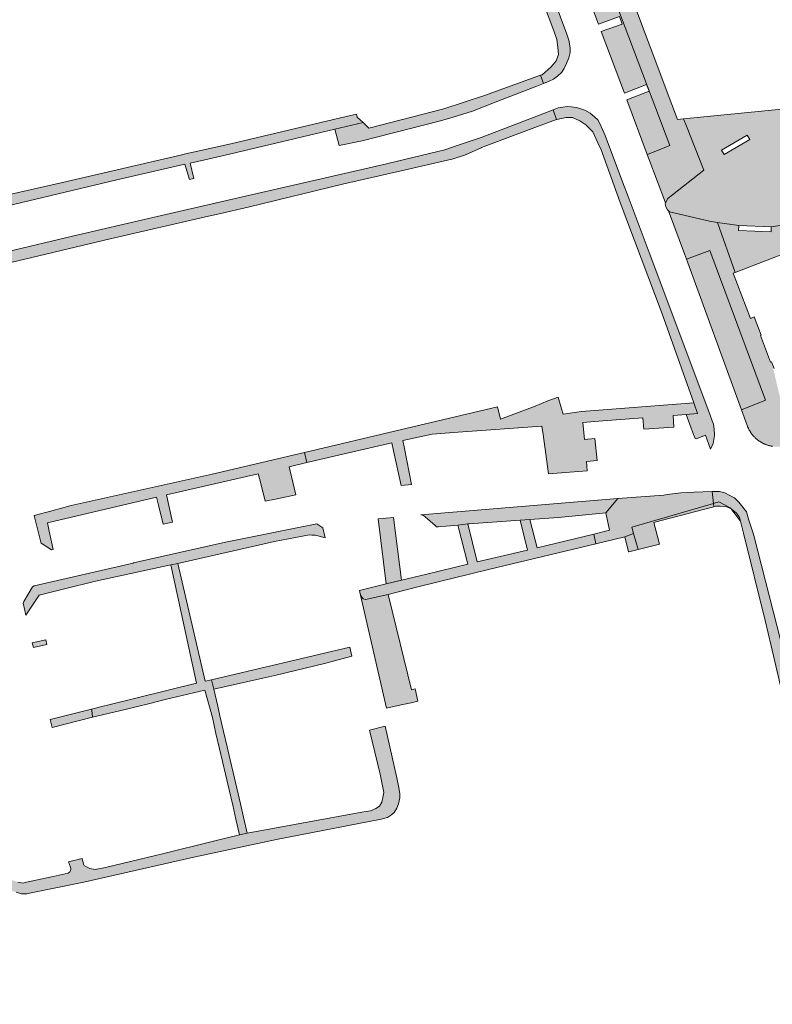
# Model space of a CAD drawing. Extents: x 97094 to 109644, y 463509 to 471969.
# Tile 54 of 256: x 103449 to 103589, y 464526 to 464708. Entities that reach past the tile are written whole.
import ezdxf

# ---------------------------------------------------------------- set-up
doc = ezdxf.new("R2010")
doc.units = 0
doc.layers.add('109 Onkruidbestrijding elementen', color=6, linetype='Continuous', lineweight=20, true_color=0xff00ff)

msp = doc.modelspace()

# ---------------------------------------------------------------- hatches: boundary and pattern name
at = {"layer": '109 Onkruidbestrijding elementen', "true_color": 0xff00ff}
for points in [[(103545.4, 464719.96), (103540.4, 464733.38), (103537.04, 464742.64), (103535.01, 464742.21), (103538.29, 464733.02), (103548.24, 464706.39), (103548.79, 464704.79), (103549.01, 464703.34), (103549.09, 464701.99), (103548.69, 464700.84), (103547.78, 464699.7), (103546.05, 464698.25), (103545.78, 464698.15), (103546.33, 464696.64), (103547.38, 464697.07), (103548.21, 464697.41), (103548.92, 464697.98), (103549.74, 464698.75), (103550.15, 464699.39), (103550.59, 464700.31), (103551, 464701.38), (103551.26, 464702.4), (103551.27, 464703.16), (103551.18, 464703.99), (103551.03, 464704.66), (103550.67, 464705.76), (103548.33, 464712.09), (103547.68, 464713.85), (103545.4, 464719.96)], [(103557.06, 464706.25), (103561.34, 464694.83), (103565.48, 464696.43), (103565.94, 464695.21), (103561.79, 464693.61), (103565.6, 464683.42), (103565.61, 464683.42), (103569.79, 464685.12), (103558, 464716.26), (103553.94, 464714.61), (103554.07, 464714.27), (103556.54, 464707.66), (103560.42, 464709.07), (103560.93, 464707.66), (103557.06, 464706.25)], [(103545.78, 464698.15), (103535.39, 464694.38), (103527.8, 464691.94), (103513.88, 464688.34), (103512.82, 464689.36), (103507.57, 464688.13), (103508.37, 464685.1), (103512.63, 464685.98), (103526.95, 464689.6), (103529.37, 464690.32), (103533.15, 464691.47), (103537.83, 464693.31), (103545.07, 464696.13), (103546.33, 464696.64), (103545.78, 464698.15)], [(103545.21, 464688.61), (103548.77, 464689.92), (103548.11, 464691.73), (103546.18, 464690.97), (103534.78, 464686.6), (103530.31, 464685.13), (103527.98, 464684.31), (103516.11, 464681.48), (103488.03, 464675), (103473.77, 464671.74), (103458.89, 464668.25), (103446.94, 464665.41), (103444.26, 464664.86), (103444.25, 464664.86), (103444.74, 464662.79), (103465.85, 464667.79), (103484.13, 464671.97), (103485.86, 464672.36), (103491.76, 464673.71), (103509.03, 464677.91), (103521.27, 464680.71), (103529.3, 464682.55), (103529.36, 464682.56), (103531.87, 464683.36), (103534.73, 464684.7), (103534.82, 464684.75), (103545.21, 464688.61)], [(103577.66, 464633.97), (103577.21, 464635.22), (103565.95, 464665.22), (103562.04, 464675.62), (103561.02, 464678.36), (103557.79, 464686.96), (103556.8, 464689.17), (103556.39, 464689.86), (103555.79, 464690.43), (103554.96, 464691.08), (103554, 464691.64), (103553.08, 464691.99), (103552.43, 464692.19), (103551.49, 464692.3), (103550.74, 464692.35), (103549.93, 464692.22), (103549.05, 464692.09), (103548.11, 464691.73), (103548.77, 464689.92), (103548.78, 464689.93), (103550.55, 464690.28), (103551.72, 464690.29), (103553.07, 464689.67), (103554.17, 464688.93), (103555.51, 464687.65), (103556.75, 464684.91), (103556.95, 464684.48), (103560.57, 464674.54), (103568.36, 464653.83), (103574.26, 464637.34), (103574.94, 464635.35), (103572.82, 464635.18), (103574.18, 464631.45), (103574.51, 464630.72), (103574.68, 464630.64), (103576.38, 464631.34), (103577.31, 464628.72), (103577.38, 464628.82), (103577.82, 464629.77), (103578.07, 464631.24), (103578.01, 464632.47), (103577.88, 464633.37), (103577.66, 464633.97)], [(103481.4, 464678.96), (103480.74, 464681.85), (103486.99, 464683.28), (103507.57, 464688.13), (103512.82, 464689.36), (103511.76, 464690.38), (103511.63, 464690.95), (103509.69, 464690.51), (103488.27, 464685.44), (103480.75, 464683.73), (103479.33, 464683.41), (103479.16, 464683.37), (103457.05, 464678.22), (103441.93, 464674.85), (103442.41, 464672.83), (103467.11, 464678.73), (103479.76, 464681.63), (103480.57, 464678.77), (103481.4, 464678.96)], [(103620.76, 464672.73), (103620.15, 464675.64), (103599.21, 464670.75), (103598.96, 464671.68), (103598.2, 464671.44), (103588.6, 464670.03), (103588.57, 464669.1), (103582.54, 464669.3), (103582.57, 464670.23), (103578.64, 464670.84), (103581.89, 464661.54), (103592.18, 464665.46), (103592.34, 464665.04), (103596.09, 464666.49), (103595.98, 464666.92), (103604.43, 464668.9), (103604.53, 464668.46), (103608.08, 464669.29), (103607.97, 464669.73), (103620.76, 464672.73)], [(103591.02, 464634.27), (103590.55, 464637.07), (103589.05, 464643.35), (103588.94, 464643.64), (103589.14, 464643.72), (103588.68, 464644.93), (103588.49, 464644.85), (103586.6, 464649.86), (103586.75, 464649.92), (103585.47, 464653.28), (103584.75, 464653.01), (103581.55, 464661.41), (103581.89, 464661.54), (103578.64, 464670.84), (103577.15, 464671.07), (103569.72, 464672.81), (103569.52, 464672.98), (103572.5, 464665.01), (103572.88, 464663.98), (103577.2, 464665.6), (103587.53, 464637.85), (103583.07, 464636.04), (103584.15, 464633.09), (103584.18, 464633), (103584.22, 464632.9), (103584.26, 464632.81), (103584.3, 464632.72), (103584.34, 464632.63), (103584.38, 464632.54), (103584.43, 464632.45), (103584.48, 464632.36), (103584.52, 464632.28), (103584.57, 464632.19), (103584.62, 464632.1), (103584.67, 464632.02), (103584.73, 464631.93), (103584.78, 464631.85), (103584.84, 464631.77), (103584.9, 464631.69), (103584.96, 464631.6), (103585.02, 464631.53), (103585.08, 464631.45), (103585.14, 464631.37), (103585.2, 464631.29), (103585.27, 464631.22), (103585.34, 464631.14), (103585.4, 464631.07), (103585.47, 464631), (103585.54, 464630.93), (103585.61, 464630.86), (103585.69, 464630.79), (103585.76, 464630.72), (103585.83, 464630.65), (103585.91, 464630.59), (103585.99, 464630.53), (103586.06, 464630.46), (103586.14, 464630.4), (103586.22, 464630.34), (103586.3, 464630.28), (103586.39, 464630.23), (103586.47, 464630.17), (103586.55, 464630.12), (103586.64, 464630.06), (103586.72, 464630.01), (103586.81, 464629.96), (103586.9, 464629.91), (103586.98, 464629.87), (103587.07, 464629.82), (103587.16, 464629.78), (103587.25, 464629.73), (103587.34, 464629.69), (103587.43, 464629.65), (103587.53, 464629.61), (103587.62, 464629.58), (103587.71, 464629.54), (103587.81, 464629.51), (103587.9, 464629.48), (103588, 464629.45), (103588.09, 464629.42), (103588.19, 464629.39), (103588.28, 464629.36), (103588.38, 464629.34), (103588.48, 464629.32), (103588.57, 464629.3), (103588.67, 464629.28), (103588.77, 464629.26), (103588.87, 464629.24), (103588.97, 464629.23), (103589.07, 464629.22), (103589.17, 464629.2), (103589.27, 464629.19), (103589.36, 464629.19), (103589.46, 464629.18), (103589.56, 464629.18), (103589.66, 464629.17), (103589.76, 464629.17), (103589.86, 464629.17), (103589.96, 464629.17), (103590.06, 464629.18), (103590.16, 464629.18), (103590.26, 464629.19), (103590.36, 464629.2), (103590.46, 464629.21), (103590.56, 464629.22), (103590.66, 464629.23), (103590.76, 464629.25), (103590.85, 464629.27), (103590.95, 464629.28), (103591.05, 464629.3), (103591.15, 464629.33), (103591.25, 464629.35), (103591.34, 464629.37), (103591.44, 464629.4), (103591.53, 464629.43), (103591.63, 464629.46), (103591.72, 464629.49), (103591.82, 464629.52), (103591.02, 464634.27)], [(103583.07, 464636.04), (103587.53, 464637.85), (103577.2, 464665.6), (103572.88, 464663.98), (103583.07, 464636.04)], [(103554.44, 464624.68), (103554.29, 464626.43), (103556.31, 464626.64), (103555.87, 464630.71), (103553.92, 464630.5), (103553.64, 464633.66), (103557.36, 464633.96), (103564.76, 464634.54), (103564.93, 464632.43), (103570.54, 464632.84), (103570.42, 464634.99), (103572.82, 464635.18), (103574.94, 464635.35), (103574.26, 464637.34), (103553.39, 464635.69), (103549.97, 464635.22), (103549.67, 464636.21), (103549.05, 464638.41), (103547.15, 464637.69), (103544.75, 464636.69), (103538.32, 464634.3), (103537.8, 464636.56), (103519.72, 464632.31), (103501.97, 464628.13), (103502.41, 464626.24), (103518.14, 464629.89), (103518.48, 464628.42), (103519.93, 464622), (103521.84, 464622.17), (103520.51, 464628.84), (103520.2, 464630.36), (103525.65, 464631.49), (103530.48, 464631.87), (103546.01, 464633.02), (103546.24, 464631.43), (103547.26, 464624.17), (103554.44, 464624.68)], [(103455, 464610.02), (103455.3, 464610.09), (103454.55, 464613.49), (103454.21, 464615.03), (103474.5, 464619.81), (103474.86, 464618.32), (103475.71, 464614.8), (103477.45, 464615.2), (103476.65, 464618.84), (103476.34, 464620.25), (103493.38, 464624.16), (103493.71, 464622.82), (103494.67, 464619.05), (103496.57, 464619.46), (103500.36, 464620.24), (103499.46, 464623.93), (103499.09, 464625.47), (103502.41, 464626.24), (103501.97, 464628.13), (103484.79, 464624.09), (103458.63, 464618.27), (103455.05, 464617.3), (103451.78, 464616.41), (103452, 464615.44), (103452.96, 464611.68), (103453.06, 464611.27), (103455, 464610.02)], [(103577.62, 464620.89), (103574.25, 464620.75), (103573.15, 464620.69), (103571.85, 464620.62), (103569.31, 464620.33), (103568.68, 464620.2), (103560.14, 464619.59), (103557.93, 464616.89), (103558.59, 464613.71), (103555.65, 464612.92), (103556.06, 464611.14), (103561.43, 464612.42), (103563.04, 464613.05), (103562.7, 464614.24), (103577.87, 464618.65), (103577.62, 464620.89)], [(103587.5, 464596.91), (103588.6, 464592.2), (103593.73, 464570.21), (103594.7, 464568.54), (103596.16, 464568.85), (103595.72, 464570.79), (103595.38, 464571.62), (103595.37, 464571.71), (103594.79, 464574.22), (103593.07, 464580.95), (103592.65, 464582.6), (103590.36, 464593.1), (103585.37, 464612.68), (103585.11, 464613.52), (103584.48, 464615.56), (103583.99, 464617.11), (103583.33, 464617.97), (103582.6, 464618.91), (103581.76, 464619.69), (103580.9, 464620.15), (103579.98, 464620.61), (103578.98, 464620.88), (103577.62, 464620.89), (103577.87, 464618.65), (103578.91, 464618.96), (103580.99, 464617.81), (103581.09, 464617.68), (103581.18, 464617.65), (103582.17, 464616.84), (103582.71, 464616.06), (103582.91, 464615.35), (103582.92, 464615.33), (103583.48, 464613.13), (103587.5, 464596.91)], [(103532.28, 464614.84), (103532.53, 464614.86), (103542.01, 464615.55), (103543.79, 464615.68), (103549.11, 464616.07), (103557.93, 464616.89), (103560.14, 464619.59), (103523.56, 464616.52), (103524.03, 464616.39), (103524.38, 464616.14), (103526.19, 464614.55), (103526.47, 464614.32), (103526.86, 464614.32), (103527.3, 464614.37), (103529.89, 464614.56), (103530.44, 464614.63), (103532.28, 464614.84)], [(103568.17, 464615.49), (103577.94, 464618.04), (103577.87, 464618.65), (103562.7, 464614.24), (103563.04, 464613.05), (103563.89, 464610.1), (103567.87, 464611.08), (103566.81, 464615.11), (103568.17, 464615.49)], [(103580.99, 464617.81), (103578.91, 464618.96), (103577.87, 464618.65), (103577.94, 464618.04), (103578.25, 464618.12), (103579.13, 464618.17), (103580.29, 464618), (103581.09, 464617.68), (103580.99, 464617.81)], [(103581.18, 464617.65), (103581.09, 464617.68), (103582.91, 464615.35), (103582.71, 464616.06), (103582.17, 464616.84), (103581.18, 464617.65)], [(103470.19, 464607.6), (103470.17, 464607.59), (103451.77, 464603.36), (103451.43, 464603.14), (103449.86, 464600.42), (103449.72, 464600.12), (103450.01, 464598.76), (103450.22, 464597.88), (103452.69, 464601.63), (103457.17, 464602.73), (103463.14, 464604.2), (103477.12, 464607.27), (103478.43, 464607.52), (103496.36, 464611.58), (103502.9, 464612.8), (103503.34, 464612.79), (103503.91, 464612.76), (103504.44, 464612.66), (103505.76, 464612.27), (103505.36, 464614.12), (103504.27, 464614.84), (103487.3, 464611.46), (103470.19, 464607.6)], [(103518.9, 464602.12), (103523.24, 464603.2), (103536.14, 464606.37), (103556.06, 464611.14), (103555.65, 464612.92), (103545.14, 464610.42), (103543.79, 464615.68), (103542.01, 464615.55), (103543.37, 464610), (103534.01, 464607.79), (103532.28, 464614.84), (103530.44, 464614.63), (103532.28, 464607.37), (103524.65, 464605.52), (103519.98, 464604.39), (103517.12, 464603.7), (103512.17, 464602.51), (103512.24, 464602.2), (103512.37, 464601.62), (103512.58, 464601.22), (103512.83, 464600.91), (103513.29, 464600.83), (103517.48, 464601.77), (103518.9, 464602.12)], [(103515.6, 464615.77), (103517.12, 464603.7), (103519.98, 464604.39), (103518.5, 464616.04), (103515.6, 464615.77)], [(103562.15, 464609.68), (103563.89, 464610.1), (103563.04, 464613.05), (103561.43, 464612.42), (103562.08, 464609.66), (103562.15, 464609.68)], [(103483.48, 464585.63), (103478.43, 464607.52), (103477.12, 464607.27), (103481.88, 464585.27), (103465.6, 464581.25), (103464.56, 464580.99), (103462.4, 464580.46), (103462.45, 464580.25), (103462.59, 464578.98), (103467.61, 464580.13), (103468.93, 464580.46), (103473.01, 464581.46), (103476.11, 464582.22), (103483.46, 464584.01), (103484.84, 464578.88), (103485.52, 464575.93), (103486.17, 464573.11), (103487.31, 464568.38), (103487.97, 464565.49), (103488.63, 464562.61), (103489.23, 464560.02), (103489.91, 464557.1), (103491.32, 464557.46), (103490.64, 464560.39), (103490.05, 464562.9), (103489.38, 464565.81), (103488.7, 464568.71), (103488.15, 464571.07), (103487.59, 464573.44), (103486.92, 464576.32), (103486.25, 464579.2), (103485.84, 464581.03), (103485.09, 464584.16), (103484.67, 464585.91), (103483.48, 464585.63)], [(103519.9, 464581.23), (103521.77, 464581.66), (103523, 464581.95), (103522.48, 464584.2), (103521.79, 464584.04), (103519.73, 464592.64), (103517.48, 464601.77), (103513.29, 464600.83), (103512.83, 464600.91), (103512.58, 464601.22), (103512.37, 464601.62), (103517.15, 464580.63), (103519.9, 464581.23)], [(103451.62, 464591.9), (103454.13, 464592.45), (103453.94, 464593.3), (103451.42, 464592.75), (103451.62, 464591.9)], [(103510.37, 464591.94), (103484.67, 464585.91), (103485.09, 464584.16), (103494.2, 464586.21), (103496.46, 464586.73), (103505.92, 464588.99), (103510.75, 464590.27), (103510.37, 464591.94)], [(103462.4, 464580.46), (103454.74, 464578.56), (103455.09, 464577.06), (103462.59, 464578.98), (103462.45, 464580.25), (103462.4, 464580.46)]]:
    msp.add_hatch(color=6, dxfattribs=at).paths.add_polyline_path(points)
h = msp.add_hatch(color=6, dxfattribs=at)
h.paths.add_polyline_path([(103558.48, 464723.71), (103558.1, 464724.7), (103555.13, 464723.6), (103551.14, 464722.1), (103551.62, 464720.81), (103553.94, 464714.61), (103558, 464716.26), (103569.79, 464685.12), (103565.61, 464683.42), (103565.6, 464683.42), (103565.89, 464682.66), (103568.97, 464674.44), (103569.38, 464675.25), (103576.12, 464680.55), (103572.9, 464688.69), (103572.35, 464690.06), (103571.22, 464689.95), (103570.17, 464692.74), (103562.1, 464714.18), (103560.84, 464717.55), (103560.17, 464719.19), (103559.83, 464720.11), (103558.48, 464723.71)])
h.paths.add_polyline_path([(103555.33, 464721.34), (103555.96, 464719.8), (103554.38, 464719.2), (103553.81, 464720.76), (103555.33, 464721.34)])
h.paths.add_polyline_path([(103554.63, 464723.38), (103555.14, 464721.99), (103553.63, 464721.35), (103553.12, 464722.81), (103554.63, 464723.38)])
h = msp.add_hatch(color=6, dxfattribs=at)
h.paths.add_polyline_path([(103607.77, 464721.99), (103603.83, 464721.08), (103608.39, 464701.23), (103601.79, 464699.72), (103602.94, 464694.71), (103593.17, 464692.46), (103590.59, 464691.86), (103572.35, 464690.06), (103572.9, 464688.69), (103576.12, 464680.55), (103569.38, 464675.25), (103568.97, 464674.44), (103568.91, 464674.31), (103569.02, 464673.7), (103569.32, 464673.15), (103569.52, 464672.98), (103569.72, 464672.81), (103577.15, 464671.07), (103578.64, 464670.84), (103582.57, 464670.23), (103588.6, 464670.03), (103598.2, 464671.44), (103598.96, 464671.68), (103599.21, 464670.75), (103620.15, 464675.64), (103624.7, 464678.49), (103621.86, 464677.87), (103621.36, 464677.76), (103618.45, 464690.45), (103618.95, 464690.55), (103618.36, 464693.08), (103617.21, 464698.1), (103613.46, 464697.24), (103610.44, 464710.34), (103607.77, 464721.99)])
h.paths.add_polyline_path([(103612.55, 464687.95), (103613.36, 464688.43), (103613.46, 464688.31), (103613.56, 464688.18), (103613.65, 464688.06), (103613.75, 464687.93), (103613.84, 464687.8), (103613.93, 464687.67), (103614.02, 464687.54), (103614.1, 464687.41), (103614.19, 464687.28), (103614.27, 464687.14), (103614.35, 464687.01), (103614.43, 464686.87), (103614.5, 464686.73), (103614.57, 464686.59), (103614.64, 464686.45), (103614.71, 464686.3), (103614.77, 464686.16), (103614.84, 464686.01), (103614.9, 464685.87), (103614.95, 464685.72), (103615.01, 464685.57), (103615.06, 464685.42), (103615.11, 464685.27), (103615.16, 464685.12), (103615.2, 464684.97), (103615.25, 464684.82), (103615.29, 464684.67), (103615.32, 464684.51), (103615.36, 464684.36), (103615.39, 464684.21), (103615.42, 464684.05), (103615.45, 464683.9), (103615.47, 464683.74), (103615.49, 464683.58), (103615.51, 464683.43), (103615.53, 464683.27), (103615.54, 464683.11), (103615.55, 464682.95), (103615.56, 464682.8), (103615.57, 464682.64), (103615.57, 464682.48), (103615.57, 464682.32), (103615.57, 464682.16), (103615.56, 464682.01), (103615.55, 464681.85), (103615.54, 464681.69), (103615.53, 464681.53), (103615.52, 464681.38), (103615.5, 464681.22), (103615.48, 464681.06), (103615.45, 464680.91), (103615.43, 464680.75), (103615.4, 464680.6), (103614.41, 464680.61), (103614.44, 464680.75), (103614.46, 464680.9), (103614.48, 464681.05), (103614.5, 464681.2), (103614.52, 464681.35), (103614.53, 464681.5), (103614.55, 464681.65), (103614.56, 464681.8), (103614.56, 464681.95), (103614.57, 464682.1), (103614.57, 464682.25), (103614.57, 464682.4), (103614.56, 464682.55), (103614.56, 464682.7), (103614.55, 464682.85), (103614.54, 464683), (103614.53, 464683.15), (103614.51, 464683.3), (103614.49, 464683.45), (103614.47, 464683.6), (103614.45, 464683.75), (103614.42, 464683.9), (103614.39, 464684.04), (103614.36, 464684.19), (103614.33, 464684.34), (103614.29, 464684.48), (103614.26, 464684.63), (103614.22, 464684.77), (103614.17, 464684.92), (103614.13, 464685.06), (103614.08, 464685.2), (103614.03, 464685.35), (103613.98, 464685.49), (103613.92, 464685.63), (103613.86, 464685.77), (103613.8, 464685.9), (103613.74, 464686.04), (103613.68, 464686.18), (103613.61, 464686.31), (103613.54, 464686.45), (103613.47, 464686.58), (103613.4, 464686.71), (103613.32, 464686.84), (103613.24, 464686.97), (103613.17, 464687.1), (103613.08, 464687.22), (103613, 464687.35), (103612.91, 464687.47), (103612.82, 464687.59), (103612.73, 464687.71), (103612.64, 464687.83), (103612.55, 464687.95)])
h.paths.add_polyline_path([(103584.15, 464687.03), (103584.62, 464686.22), (103579.87, 464683.41), (103579.39, 464684.22), (103584.15, 464687.03)])
h = msp.add_hatch(color=6, dxfattribs=at)
h.paths.add_polyline_path([(103435.54, 464558), (103427.5, 464558.5), (103427.46, 464558.51), (103427.41, 464558.51), (103427.36, 464558.52), (103427.31, 464558.52), (103427.27, 464558.53), (103427.22, 464558.53), (103427.17, 464558.53), (103427.12, 464558.53), (103427.07, 464558.53), (103427.03, 464558.53), (103426.98, 464558.53), (103426.93, 464558.53), (103426.88, 464558.53), (103426.83, 464558.53), (103426.79, 464558.52), (103426.74, 464558.52), (103426.69, 464558.51), (103426.64, 464558.5), (103426.6, 464558.5), (103426.55, 464558.49), (103426.5, 464558.48), (103426.46, 464558.47), (103426.41, 464558.46), (103426.36, 464558.45), (103426.32, 464558.44), (103426.27, 464558.42), (103426.22, 464558.41), (103426.18, 464558.39), (103426.13, 464558.38), (103426.09, 464558.36), (103426.04, 464558.35), (103426, 464558.33), (103425.95, 464558.31), (103425.91, 464558.29), (103425.86, 464558.27), (103425.82, 464558.25), (103425.78, 464558.23), (103425.74, 464558.21), (103425.69, 464558.19), (103425.65, 464558.16), (103425.61, 464558.14), (103425.57, 464558.12), (103425.53, 464558.09), (103425.49, 464558.06), (103425.45, 464558.04), (103425.41, 464558.01), (103425.37, 464557.98), (103425.33, 464557.95), (103425.29, 464557.92), (103425.26, 464557.89), (103425.22, 464557.86), (103425.18, 464557.83), (103422.64, 464554.6), (103421.68, 464553.72), (103420.04, 464552.82), (103419.14, 464552.57), (103417.71, 464552.33), (103417.09, 464552.58), (103416.14, 464553.05), (103415.6, 464553.99), (103415.12, 464555.82), (103413.27, 464564.11), (103411.09, 464573.88), (103407.24, 464591.16), (103406.38, 464585.98), (103407.2, 464582.33), (103410.69, 464566.85), (103411.82, 464559.92), (103411.83, 464558.9), (103411.82, 464557.36), (103411.39, 464555.11), (103410.9, 464553.66), (103410.51, 464552.5), (103409.6, 464550.12), (103407.35, 464546), (103404.5, 464541.56), (103402.66, 464539.43), (103401.11, 464537.8), (103400.1, 464537.2), (103398.82, 464536.41), (103398.17, 464535.87), (103397.04, 464535.54), (103394.08, 464534.87), (103391.13, 464534.2), (103389.83, 464533.91), (103385.18, 464532.85), (103361.74, 464527.5), (103362.16, 464525.66), (103392.31, 464532.5), (103396.99, 464533.65), (103398.6, 464534.04), (103400.82, 464535.24), (103402.25, 464536.38), (103403.76, 464537.77), (103405.51, 464539.88), (103407.4, 464542.29), (103410.16, 464545.16), (103413.45, 464548.13), (103414.86, 464548.81), (103415.59, 464549.02), (103416.75, 464549.15), (103417.94, 464549.09), (103419.83, 464548.23), (103421.02, 464547.36), (103421.93, 464546.73), (103423.39, 464544.47), (103425.02, 464543.45), (103427.31, 464542.71), (103428.41, 464542.6), (103429.78, 464542.57), (103430.95, 464542.79), (103431.9, 464543.1), (103433.18, 464543.7), (103434.2, 464544.15), (103435.08, 464544.58), (103435.7, 464544.78), (103436.83, 464544.78), (103438.6, 464544.3), (103439.45, 464544.05), (103440.14, 464543.93), (103440.87, 464543.93), (103441.54, 464544.01), (103442.16, 464544.16), (103442.61, 464544.62), (103443.04, 464545.05), (103443.99, 464545.55), (103445.08, 464546.16), (103446.35, 464546.5), (103447.32, 464546.77), (103448.43, 464546.49), (103449.42, 464546.14), (103450.4, 464546.19), (103450.9, 464546.3), (103461.01, 464548.31), (103481.38, 464552.98), (103496.75, 464556.26), (103516.21, 464560.04), (103517.38, 464560.35), (103518.11, 464560.82), (103518.62, 464561.28), (103519.09, 464562.05), (103519.39, 464562.89), (103519.64, 464564), (103519.67, 464564.73), (103519.46, 464565.89), (103519.11, 464567.73), (103516.93, 464577.32), (103514.05, 464576.57), (103516.03, 464568.41), (103516.43, 464566.25), (103516.67, 464564.96), (103516.52, 464564.08), (103516.28, 464563.16), (103515.85, 464562.47), (103515.17, 464562.01), (103514.23, 464561.58), (103512.61, 464561.32), (103491.32, 464557.46), (103489.91, 464557.1), (103485.54, 464556.04), (103475.1, 464553.49), (103474.52, 464553.35), (103465.02, 464551.04), (103463.11, 464550.68), (103462.08, 464550.84), (103461.45, 464551.16), (103461.05, 464551.44), (103460.93, 464551.67), (103460.69, 464552.72), (103458.11, 464552.12), (103458.51, 464551.1), (103458.55, 464550.79), (103458.52, 464550.51), (103458.38, 464550.26), (103458.09, 464550), (103455.3, 464549.38), (103450.31, 464548.35), (103449.74, 464548.16), (103448.74, 464548.34), (103447.62, 464548.71), (103446.89, 464549.1), (103446.01, 464549.97), (103445.17, 464551.16), (103444.57, 464552.55), (103444.42, 464553.37), (103444.28, 464554.69), (103444.32, 464556.3), (103444.63, 464558.41), (103444.82, 464559.64), (103444.85, 464560.91), (103444.66, 464561.53), (103444.33, 464562.45), (103444.26, 464562.53), (103444.19, 464562.61), (103444.12, 464562.68), (103444.04, 464562.76), (103443.97, 464562.83), (103443.89, 464562.9), (103443.82, 464562.97), (103443.74, 464563.04), (103443.66, 464563.11), (103443.58, 464563.18), (103443.5, 464563.24), (103443.41, 464563.31), (103443.33, 464563.37), (103443.25, 464563.43), (103443.16, 464563.49), (103443.07, 464563.55), (103442.98, 464563.61), (103442.9, 464563.66), (103442.81, 464563.72), (103442.72, 464563.77), (103442.62, 464563.82), (103442.53, 464563.87), (103442.44, 464563.92), (103442.34, 464563.96), (103442.25, 464564.01), (103442.15, 464564.05), (103442.06, 464564.09), (103441.96, 464564.13), (103441.86, 464564.17), (103441.76, 464564.21), (103441.67, 464564.24), (103441.57, 464564.28), (103441.47, 464564.31), (103441.37, 464564.34), (103441.26, 464564.36), (103441.16, 464564.39), (103441.06, 464564.42), (103440.96, 464564.44), (103440.89, 464564.45), (103440.83, 464564.45), (103440.76, 464564.46), (103440.69, 464564.46), (103440.63, 464564.46), (103440.56, 464564.47), (103440.49, 464564.47), (103440.43, 464564.47), (103440.36, 464564.47), (103440.3, 464564.46), (103440.23, 464564.46), (103440.16, 464564.45), (103440.1, 464564.45), (103440.03, 464564.44), (103439.96, 464564.43), (103439.9, 464564.43), (103439.83, 464564.42), (103439.77, 464564.4), (103439.7, 464564.39), (103439.64, 464564.38), (103439.57, 464564.36), (103439.51, 464564.35), (103439.44, 464564.33), (103439.38, 464564.31), (103439.31, 464564.29), (103439.25, 464564.27), (103439.19, 464564.25), (103439.13, 464564.23), (103439.06, 464564.21), (103439, 464564.18), (103438.94, 464564.16), (103438.88, 464564.13), (103438.82, 464564.11), (103438.76, 464564.08), (103438.7, 464564.05), (103438.64, 464564.02), (103438.58, 464563.99), (103438.52, 464563.96), (103438.46, 464563.92), (103438.41, 464563.89), (103438.35, 464563.85), (103438.29, 464563.82), (103438.24, 464563.78), (103438.18, 464563.74), (103438.13, 464563.71), (103438.08, 464563.67), (103438.02, 464563.63), (103437.97, 464563.58), (103437.92, 464563.54), (103437.87, 464563.5), (103437.82, 464563.45), (103437.77, 464563.41), (103437.72, 464563.36), (103437.67, 464563.32), (103437.63, 464563.27), (103437.58, 464563.22), (103437.53, 464563.17), (103437.49, 464563.13), (103437.45, 464563.08), (103437.4, 464563.02), (103437.36, 464562.97), (103437.32, 464562.92), (103436.66, 464559.34), (103435.54, 464558)])
h.paths.add_polyline_path([(103429.21, 464553.88), (103429.55, 464553.85), (103429.59, 464556.93), (103440.42, 464556.93), (103440.42, 464554.24), (103441.93, 464554.24), (103441.93, 464546.27), (103430.65, 464546.27), (103430.65, 464543.18), (103427.06, 464543.18), (103427.06, 464544.89), (103425.88, 464545.2), (103424.93, 464545.99), (103423.87, 464547.49), (103423.71, 464548.52), (103423.69, 464549.23), (103423.91, 464550.02), (103424.18, 464550.71), (103424.61, 464551.4), (103425.44, 464552.49), (103426.99, 464553.45), (103427.95, 464553.71), (103429.21, 464553.88)])

# ---------------------------------------------------------------- linework, layer by layer
at = {"layer": '109 Onkruidbestrijding elementen', "color": 3, "true_color": 0x00ff00}
for points in [[(103538.29, 464733.02), (103548.24, 464706.39), (103548.79, 464704.79), (103549.01, 464703.34), (103549.09, 464701.99), (103548.69, 464700.84), (103547.78, 464699.7), (103546.05, 464698.25), (103545.78, 464698.15), (103546.33, 464696.64), (103547.38, 464697.07), (103548.21, 464697.41), (103548.92, 464697.98), (103549.74, 464698.75), (103550.15, 464699.39), (103550.59, 464700.31), (103551, 464701.38), (103551.26, 464702.4), (103551.27, 464703.16), (103551.18, 464703.99), (103551.03, 464704.66), (103550.67, 464705.76), (103548.33, 464712.09)], [(103444.74, 464662.79), (103465.85, 464667.79), (103484.13, 464671.97), (103485.86, 464672.36), (103491.76, 464673.71), (103509.03, 464677.91), (103521.27, 464680.71), (103529.3, 464682.55), (103529.36, 464682.56), (103531.87, 464683.36), (103534.73, 464684.7), (103534.82, 464684.75), (103545.21, 464688.61), (103545.21, 464688.61), (103548.77, 464689.92), (103548.11, 464691.73), (103546.18, 464690.97), (103534.78, 464686.6), (103530.31, 464685.13), (103527.98, 464684.31), (103516.11, 464681.48), (103488.03, 464675), (103473.77, 464671.74), (103458.89, 464668.25), (103446.94, 464665.41)], [(103590.59, 464691.86), (103572.35, 464690.06), (103572.9, 464688.69), (103576.12, 464680.55), (103569.38, 464675.25), (103568.97, 464674.44), (103568.91, 464674.31), (103569.02, 464673.7), (103569.32, 464673.15), (103569.52, 464672.98), (103569.72, 464672.81), (103577.15, 464671.07), (103578.64, 464670.84), (103582.57, 464670.23), (103588.6, 464670.03), (103598.2, 464671.44)], [(103589.14, 464643.72), (103588.68, 464644.93), (103588.49, 464644.85), (103586.6, 464649.86), (103586.75, 464649.92), (103585.47, 464653.28), (103584.75, 464653.01), (103581.55, 464661.41), (103581.89, 464661.54), (103578.64, 464670.84), (103577.15, 464671.07), (103569.72, 464672.81), (103569.52, 464672.98), (103572.5, 464665.01), (103572.88, 464663.98), (103577.2, 464665.6), (103587.53, 464637.85), (103583.07, 464636.04), (103584.15, 464633.09), (103584.18, 464633), (103584.22, 464632.9), (103584.26, 464632.81), (103584.3, 464632.72), (103584.34, 464632.63), (103584.38, 464632.54), (103584.43, 464632.45), (103584.48, 464632.36), (103584.52, 464632.28), (103584.57, 464632.19), (103584.62, 464632.1), (103584.67, 464632.02), (103584.73, 464631.93), (103584.78, 464631.85), (103584.84, 464631.77), (103584.9, 464631.69), (103584.96, 464631.6), (103585.02, 464631.53), (103585.08, 464631.45), (103585.14, 464631.37), (103585.2, 464631.29), (103585.27, 464631.22), (103585.34, 464631.14), (103585.4, 464631.07), (103585.47, 464631), (103585.54, 464630.93), (103585.61, 464630.86), (103585.69, 464630.79), (103585.76, 464630.72), (103585.83, 464630.65), (103585.91, 464630.59), (103585.99, 464630.53), (103586.06, 464630.46), (103586.14, 464630.4), (103586.22, 464630.34), (103586.3, 464630.28), (103586.39, 464630.23), (103586.47, 464630.17), (103586.55, 464630.12), (103586.64, 464630.06), (103586.72, 464630.01), (103586.81, 464629.96), (103586.9, 464629.91), (103586.98, 464629.87), (103587.07, 464629.82), (103587.16, 464629.78), (103587.25, 464629.73), (103587.34, 464629.69), (103587.43, 464629.65), (103587.53, 464629.61), (103587.62, 464629.58), (103587.71, 464629.54), (103587.81, 464629.51), (103587.9, 464629.48), (103588, 464629.45), (103588.09, 464629.42), (103588.19, 464629.39), (103588.28, 464629.36), (103588.38, 464629.34), (103588.48, 464629.32), (103588.57, 464629.3), (103588.67, 464629.28), (103588.77, 464629.26), (103588.87, 464629.24)], [(103590.36, 464593.1), (103585.37, 464612.68), (103585.11, 464613.52), (103584.48, 464615.56), (103583.99, 464617.11), (103583.33, 464617.97), (103582.6, 464618.91), (103581.76, 464619.69), (103580.9, 464620.15), (103579.98, 464620.61), (103578.98, 464620.88), (103577.62, 464620.89), (103577.87, 464618.65), (103578.91, 464618.96), (103580.99, 464617.81), (103581.09, 464617.68), (103581.18, 464617.65), (103582.17, 464616.84), (103582.71, 464616.06), (103582.91, 464615.35), (103582.92, 464615.33), (103583.48, 464613.13), (103587.5, 464596.91), (103587.5, 464596.91), (103588.6, 464592.2), (103593.73, 464570.21)], [(103448.43, 464546.49), (103449.42, 464546.14), (103450.4, 464546.19), (103450.9, 464546.3), (103461.01, 464548.31), (103481.38, 464552.98), (103496.75, 464556.26), (103516.21, 464560.04), (103517.38, 464560.35), (103518.11, 464560.82), (103518.62, 464561.28), (103519.09, 464562.05), (103519.39, 464562.89), (103519.64, 464564), (103519.67, 464564.73), (103519.46, 464565.89), (103519.11, 464567.73), (103516.93, 464577.32), (103514.05, 464576.57), (103516.03, 464568.41), (103516.43, 464566.25), (103516.67, 464564.96), (103516.52, 464564.08), (103516.28, 464563.16), (103515.85, 464562.47), (103515.17, 464562.01), (103514.23, 464561.58), (103512.61, 464561.32), (103491.32, 464557.46), (103489.91, 464557.1), (103485.54, 464556.04), (103475.1, 464553.49), (103474.52, 464553.35), (103465.02, 464551.04), (103463.11, 464550.68), (103462.08, 464550.84), (103461.45, 464551.16), (103461.05, 464551.44), (103460.93, 464551.67), (103460.69, 464552.72), (103458.11, 464552.12), (103458.51, 464551.1), (103458.55, 464550.79), (103458.52, 464550.51), (103458.38, 464550.26), (103458.09, 464550), (103455.3, 464549.38), (103450.31, 464548.35), (103449.74, 464548.16), (103448.74, 464548.34)]]:
    msp.add_lwpolyline(points, dxfattribs=at)
for points in [[(103558.48, 464723.71), (103558.1, 464724.7), (103555.13, 464723.6), (103551.14, 464722.1), (103551.62, 464720.81), (103553.94, 464714.61), (103558, 464716.26), (103569.79, 464685.12), (103565.61, 464683.42), (103565.6, 464683.42), (103565.89, 464682.66), (103568.97, 464674.44), (103569.38, 464675.25), (103576.12, 464680.55), (103572.9, 464688.69), (103572.35, 464690.06), (103571.22, 464689.95), (103570.17, 464692.74), (103562.1, 464714.18), (103560.84, 464717.55), (103560.17, 464719.19), (103559.83, 464720.11), (103558.48, 464723.71)], [(103557.06, 464706.25), (103561.34, 464694.83), (103565.48, 464696.43), (103565.94, 464695.21), (103561.79, 464693.61), (103565.6, 464683.42), (103565.61, 464683.42), (103569.79, 464685.12), (103558, 464716.26), (103553.94, 464714.61), (103554.07, 464714.27), (103556.54, 464707.66), (103560.42, 464709.07), (103560.93, 464707.66), (103557.06, 464706.25)], [(103545.78, 464698.15), (103535.39, 464694.38), (103527.8, 464691.94), (103513.88, 464688.34), (103512.82, 464689.36), (103507.57, 464688.13), (103508.37, 464685.1), (103512.63, 464685.98), (103526.95, 464689.6), (103529.37, 464690.32), (103533.15, 464691.47), (103537.83, 464693.31), (103545.07, 464696.13), (103546.33, 464696.64), (103545.78, 464698.15)], [(103577.66, 464633.97), (103577.21, 464635.22), (103565.95, 464665.22), (103562.04, 464675.62), (103561.02, 464678.36), (103557.79, 464686.96), (103556.8, 464689.17), (103556.39, 464689.86), (103555.79, 464690.43), (103554.96, 464691.08), (103554, 464691.64), (103553.08, 464691.99), (103552.43, 464692.19), (103551.49, 464692.3), (103550.74, 464692.35), (103549.93, 464692.22), (103549.05, 464692.09), (103548.11, 464691.73), (103548.77, 464689.92), (103548.78, 464689.93), (103550.55, 464690.28), (103551.72, 464690.29), (103553.07, 464689.67), (103554.17, 464688.93), (103555.51, 464687.65), (103556.75, 464684.91), (103556.95, 464684.48), (103560.57, 464674.54), (103568.36, 464653.83), (103574.26, 464637.34), (103574.94, 464635.35), (103572.82, 464635.18), (103574.18, 464631.45), (103574.51, 464630.72), (103574.68, 464630.64), (103576.38, 464631.34), (103577.31, 464628.72), (103577.38, 464628.82), (103577.82, 464629.77), (103578.07, 464631.24), (103578.01, 464632.47), (103577.88, 464633.37), (103577.66, 464633.97)], [(103481.4, 464678.96), (103480.74, 464681.85), (103486.99, 464683.28), (103507.57, 464688.13), (103512.82, 464689.36), (103511.76, 464690.38), (103511.63, 464690.95), (103509.69, 464690.51), (103488.27, 464685.44), (103480.75, 464683.73), (103479.33, 464683.41), (103479.16, 464683.37), (103457.05, 464678.22), (103441.93, 464674.85), (103442.41, 464672.83), (103467.11, 464678.73), (103479.76, 464681.63), (103480.57, 464678.77), (103481.4, 464678.96)], [(103584.15, 464687.03), (103584.62, 464686.22), (103579.87, 464683.41), (103579.39, 464684.22), (103584.15, 464687.03)], [(103620.76, 464672.73), (103620.15, 464675.64), (103599.21, 464670.75), (103598.96, 464671.68), (103598.2, 464671.44), (103588.6, 464670.03), (103588.57, 464669.1), (103582.54, 464669.3), (103582.57, 464670.23), (103578.64, 464670.84), (103581.89, 464661.54), (103592.18, 464665.46), (103592.34, 464665.04), (103596.09, 464666.49), (103595.98, 464666.92), (103604.43, 464668.9), (103604.53, 464668.46), (103608.08, 464669.29), (103607.97, 464669.73), (103620.76, 464672.73)], [(103583.07, 464636.04), (103587.53, 464637.85), (103577.2, 464665.6), (103572.88, 464663.98), (103583.07, 464636.04)], [(103554.44, 464624.68), (103554.29, 464626.43), (103556.31, 464626.64), (103555.87, 464630.71), (103553.92, 464630.5), (103553.64, 464633.66), (103557.36, 464633.96), (103564.76, 464634.54), (103564.93, 464632.43), (103570.54, 464632.84), (103570.42, 464634.99), (103572.82, 464635.18), (103574.94, 464635.35), (103574.26, 464637.34), (103553.39, 464635.69), (103549.97, 464635.22), (103549.67, 464636.21), (103549.05, 464638.41), (103547.15, 464637.69), (103544.75, 464636.69), (103538.32, 464634.3), (103537.8, 464636.56), (103519.72, 464632.31), (103501.97, 464628.13), (103502.41, 464626.24), (103518.14, 464629.89), (103518.48, 464628.42), (103519.93, 464622), (103521.84, 464622.17), (103520.51, 464628.84), (103520.2, 464630.36), (103525.65, 464631.49), (103530.48, 464631.87), (103546.01, 464633.02), (103546.24, 464631.43), (103547.26, 464624.17), (103554.44, 464624.68)], [(103455, 464610.02), (103455.3, 464610.09), (103454.55, 464613.49), (103454.21, 464615.03), (103474.5, 464619.81), (103474.86, 464618.32), (103475.71, 464614.8), (103477.45, 464615.2), (103476.65, 464618.84), (103476.34, 464620.25), (103493.38, 464624.16), (103493.71, 464622.82), (103494.67, 464619.05), (103496.57, 464619.46), (103500.36, 464620.24), (103499.46, 464623.93), (103499.09, 464625.47), (103502.41, 464626.24), (103501.97, 464628.13), (103484.79, 464624.09), (103458.63, 464618.27), (103455.05, 464617.3), (103451.78, 464616.41), (103452, 464615.44), (103452.96, 464611.68), (103453.06, 464611.27), (103455, 464610.02)], [(103577.62, 464620.89), (103574.25, 464620.75), (103573.15, 464620.69), (103571.85, 464620.62), (103569.31, 464620.33), (103568.68, 464620.2), (103560.14, 464619.59), (103557.93, 464616.89), (103558.59, 464613.71), (103555.65, 464612.92), (103556.06, 464611.14), (103561.43, 464612.42), (103563.04, 464613.05), (103562.7, 464614.24), (103577.87, 464618.65), (103577.62, 464620.89)], [(103532.28, 464614.84), (103532.53, 464614.86), (103542.01, 464615.55), (103543.79, 464615.68), (103549.11, 464616.07), (103557.93, 464616.89), (103560.14, 464619.59), (103523.56, 464616.52), (103524.03, 464616.39), (103524.38, 464616.14), (103526.19, 464614.55), (103526.47, 464614.32), (103526.86, 464614.32), (103527.3, 464614.37), (103529.89, 464614.56), (103530.44, 464614.63), (103532.28, 464614.84)], [(103568.17, 464615.49), (103577.94, 464618.04), (103577.87, 464618.65), (103562.7, 464614.24), (103563.04, 464613.05), (103563.89, 464610.1), (103567.87, 464611.08), (103566.81, 464615.11), (103568.17, 464615.49)], [(103580.99, 464617.81), (103578.91, 464618.96), (103577.87, 464618.65), (103577.94, 464618.04), (103578.25, 464618.12), (103579.13, 464618.17), (103580.29, 464618), (103581.09, 464617.68), (103580.99, 464617.81)], [(103581.18, 464617.65), (103581.09, 464617.68), (103582.91, 464615.35), (103582.71, 464616.06), (103582.17, 464616.84), (103581.18, 464617.65)], [(103470.19, 464607.6), (103470.17, 464607.59), (103451.77, 464603.36), (103451.43, 464603.14), (103449.86, 464600.42), (103449.72, 464600.12), (103450.01, 464598.76), (103450.22, 464597.88), (103452.69, 464601.63), (103457.17, 464602.73), (103463.14, 464604.2), (103477.12, 464607.27), (103478.43, 464607.52), (103496.36, 464611.58), (103502.9, 464612.8), (103503.34, 464612.79), (103503.91, 464612.76), (103504.44, 464612.66), (103505.76, 464612.27), (103505.36, 464614.12), (103504.27, 464614.84), (103487.3, 464611.46), (103470.19, 464607.6)], [(103518.9, 464602.12), (103523.24, 464603.2), (103536.14, 464606.37), (103556.06, 464611.14), (103555.65, 464612.92), (103545.14, 464610.42), (103543.79, 464615.68), (103542.01, 464615.55), (103543.37, 464610), (103534.01, 464607.79), (103532.28, 464614.84), (103530.44, 464614.63), (103532.28, 464607.37), (103524.65, 464605.52), (103519.98, 464604.39), (103517.12, 464603.7), (103512.17, 464602.51), (103512.24, 464602.2), (103512.37, 464601.62), (103512.58, 464601.22), (103512.83, 464600.91), (103513.29, 464600.83), (103517.48, 464601.77), (103518.9, 464602.12)], [(103515.6, 464615.77), (103517.12, 464603.7), (103519.98, 464604.39), (103518.5, 464616.04), (103515.6, 464615.77)], [(103562.15, 464609.68), (103563.89, 464610.1), (103563.04, 464613.05), (103561.43, 464612.42), (103562.08, 464609.66), (103562.15, 464609.68)], [(103483.48, 464585.63), (103478.43, 464607.52), (103477.12, 464607.27), (103481.88, 464585.27), (103465.6, 464581.25), (103464.56, 464580.99), (103462.4, 464580.46), (103462.45, 464580.25), (103462.59, 464578.98), (103467.61, 464580.13), (103468.93, 464580.46), (103473.01, 464581.46), (103476.11, 464582.22), (103483.46, 464584.01), (103484.84, 464578.88), (103485.52, 464575.93), (103486.17, 464573.11), (103487.31, 464568.38), (103487.97, 464565.49), (103488.63, 464562.61), (103489.23, 464560.02), (103489.91, 464557.1), (103491.32, 464557.46), (103490.64, 464560.39), (103490.05, 464562.9), (103489.38, 464565.81), (103488.7, 464568.71), (103488.15, 464571.07), (103487.59, 464573.44), (103486.92, 464576.32), (103486.25, 464579.2), (103485.84, 464581.03), (103485.09, 464584.16), (103484.67, 464585.91), (103483.48, 464585.63)], [(103519.9, 464581.23), (103521.77, 464581.66), (103523, 464581.95), (103522.48, 464584.2), (103521.79, 464584.04), (103519.73, 464592.64), (103517.48, 464601.77), (103513.29, 464600.83), (103512.83, 464600.91), (103512.58, 464601.22), (103512.37, 464601.62), (103517.15, 464580.63), (103519.9, 464581.23)], [(103451.62, 464591.9), (103454.13, 464592.45), (103453.94, 464593.3), (103451.42, 464592.75), (103451.62, 464591.9)], [(103510.37, 464591.94), (103484.67, 464585.91), (103485.09, 464584.16), (103494.2, 464586.21), (103496.46, 464586.73), (103505.92, 464588.99), (103510.75, 464590.27), (103510.37, 464591.94)], [(103462.4, 464580.46), (103454.74, 464578.56), (103455.09, 464577.06), (103462.59, 464578.98), (103462.45, 464580.25), (103462.4, 464580.46)]]:
    msp.add_lwpolyline(points, close=True, dxfattribs=at)

doc.saveas('drawing.dxf')
